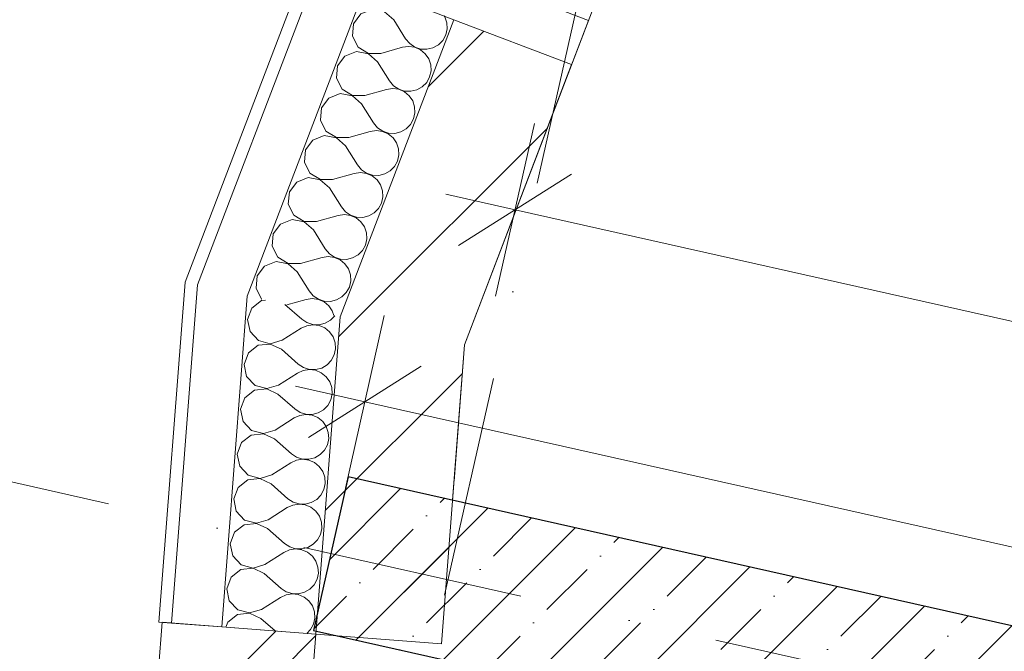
# Model space of a CAD drawing. Header units: millimetres. Extents: x -7213913 to -6985912, y 6023162 to 6205784.
# Tile 127 of 256: x -7202554 to -7200991, y 6181389 to 6182392. Entities that reach past the tile are written whole.
import ezdxf
from ezdxf.enums import TextEntityAlignment as Align

# ---------------------------------------------------------------- set-up
doc = ezdxf.new("R2010")
doc.units = ezdxf.units.MM
doc.header["$MEASUREMENT"] = 0
doc.set_wipeout_variables(frame=1)
doc.linetypes.add('Wipeout_Contour', pattern=[1000, 0, -1000])
doc.linetypes.add('Штрихпунктирная', pattern=[670.277762, 352.777767, -176.388884, 0, -141.111112])
for name, color, linetype in [('S - квартира_помещение.АР', 7, 'Continuous'), ('АР-Стены_внешние_.АР', 7, 'Continuous'), ('АР-Стены_Наружные ВИТРАЖ', 7, 'Continuous'), ('АР-Стены_Перегородки_межквартирные_200.АР', 7, 'Continuous'), ('АР-Чертеж-Оси_Осевые размеры.АР', 7, 'Continuous'), ('АР-Чертеж-Размеры.АР', 7, 'Continuous')]:
    doc.layers.add(name, color=color, linetype=linetype)
for name, color, linetype, lineweight in [('S - квартира_помещение.АР_Ном._пера__120', 7, 'Continuous', 0), ('АР-разделитель помещений.АР_Ном._пера__120', 7, 'Continuous', 0), ('АР-Стены_внешние_.АР_Ном._пера__1', 7, 'Continuous', 0), ('АР-Стены_Наружные ВИТРАЖ_Ном._пера__120', 7, 'Continuous', 0), ('АР-Стены_Перегородки_межквартирные_200.АР_Ном._пера__1', 7, 'Continuous', 15), ('АР-Чертеж-Оси_Осевые размеры.АР_Ном._пера__120', 7, 'Continuous', 0), ('АР-Чертеж-Размеры.АР_Ном._пера__1', 7, 'Continuous', 0), ('Паспорта Зон Archicad_Ном._пера__1', 7, 'Continuous', 0)]:
    doc.layers.add(name, color=color, linetype=linetype, lineweight=lineweight)
doc.styles.add('РЎР“Р•РќР•Р\xa0Р\x98Р\xa0_РЎРўР\x98Р›Р¬_1', font='txt')
doc.styles.add('РЎР“Р•РќР•Р\xa0Р\x98Р\xa0_РЎРўР\x98Р›Р¬_2', font='calibri.ttf')
doc.styles.add('РЎР“Р•РќР•Р\xa0Р\x98Р\xa0_РЎРўР\x98Р›Р¬_3', font='GOST_Common.ttf')
doc.styles.add('РЎР“Р•РќР•Р\xa0Р\x98Р\xa0_РЎРўР\x98Р›Р¬_5', font='GOTHIC.TTF')
doc.styles.add('РЎР“Р•РќР•Р\xa0Р\x98Р\xa0_РЎРўР\x98Р›Р¬_7', font='isocpeur.ttf')
doc.dimstyles.new('СГЕНЕРИР_СТИЛЬ__3', dxfattribs={"dimtxt": 200, "dimasz": 142.5, "dimexe": 0.18, "dimexo": 0.0625, "dimgap": 0, "dimtad": 1, "dimdec": 0, "dimzin": 0, "dimdsep": 46, "dimtxsty": 'РЎР“Р•РќР•Р\xa0Р\x98Р\xa0_РЎРўР\x98Р›Р¬_3', "dimblk": 'ARROWHEAD_6', "dimblk1": 'ARROWHEAD_6', "dimblk2": 'ARROWHEAD_6', "dimcen": 0.09, "dimse1": 1, "dimse2": 1, "dimclrd": 7, "dimclre": 7, "dimclrt": 7, "dimazin": 0, "dimtfac": 1, "dimtdec": 4, "dimtmove": 2, "dimatfit": 3, "dimfxl": 1, "dimtolj": 1, "dimtzin": 0, "dimarcsym": 0})
doc.dimstyles.new('СГЕНЕРИР_СТИЛЬ__6', dxfattribs={"dimtxt": 200, "dimasz": 142.5, "dimexe": 0.18, "dimexo": 0.0625, "dimgap": 0, "dimtad": 1, "dimdec": 0, "dimzin": 0, "dimdsep": 46, "dimtxsty": 'РЎР“Р•РќР•Р\xa0Р\x98Р\xa0_РЎРўР\x98Р›Р¬_3', "dimblk": 'ARROWHEAD_6', "dimblk1": 'ARROWHEAD_6', "dimblk2": 'ARROWHEAD_6', "dimcen": 0.09, "dimse1": 1, "dimse2": 1, "dimclrd": 7, "dimclre": 7, "dimclrt": 7, "dimazin": 0, "dimtfac": 1, "dimtdec": 4, "dimtmove": 0, "dimatfit": 3, "dimfxl": 1, "dimtolj": 1, "dimtzin": 0, "dimarcsym": 0})
pattern_1 = [(45, (-6566190.34, 6562677.8), (-127.279217, 127.279217), [])]

# ---------------------------------------------------------------- blocks, each defined once
blk = doc.blocks.new('Кухня-столовая_1_29_1', base_point=(-7197537.3, 6183111.7))
at = {"layer": 'S - квартира_помещение.АР_Ном._пера__120', "color": 7, "linetype": 'Continuous', "lineweight": 0, "flags": 128}
blk.add_lwpolyline([(-7201847.4, 6181875.7), (-7201866.4, 6181628.8), (-7199593.2, 6181118.3), (-7196792, 6180489.2), (-7196792, 6180489.3), (-7194450.4, 6179963.1), (-7194056, 6181719.5), (-7193782, 6182939.2), (-7195928.6, 6183421.2), (-7195776.3, 6184099.3), (-7200543.5, 6185170), (-7200584.6, 6185179.2)], close=True, dxfattribs=at)
at = {"layer": 'Паспорта Зон Archicad_Ном._пера__1', "color": 7, "lineweight": 0, "style": 'РЎР“Р•РќР•Р\xa0Р\x98Р\xa0_РЎРўР\x98Р›Р¬_1'}
blk.add_attdef('ROOM_NUMBER', text='', height=250, rotation=347.3417, dxfattribs=at).set_placement((-7199586.3, 6182252.7), align=Align.MIDDLE_CENTER)
at = {"layer": 'Паспорта Зон Archicad_Ном._пера__1', "color": 7, "lineweight": 0, "style": 'РЎР“Р•РќР•Р\xa0Р\x98Р\xa0_РЎРўР\x98Р›Р¬_2'}
blk.add_attdef('ROOM_AREA', text='', height=200, rotation=347.3417, dxfattribs=at).set_placement((-7197071.3, 6180744.2), align=Align.MIDDLE_RIGHT)
blk = doc.blocks.new('Навесная Стена_17_1', base_point=(-6566190.3, 6562677.8))
at = {"color": 254, "linetype": 'Wipeout_Contour', "lineweight": 0, "ltscale": 37964481.32667863}
blk.add_wipeout([(-7202333.4, 6181360.2), (-7202089.1, 6181341.4), (-7202083.3, 6181416.2), (-7202327.6, 6181435)], dxfattribs=at).dxf.layer = 'АР-Стены_Наружные ВИТРАЖ'
at = {"layer": 'АР-Стены_Наружные ВИТРАЖ', "linetype": 'Continuous', "lineweight": 0, "true_color": 0x000000}
h = blk.add_hatch(dxfattribs=at)
h.set_pattern_fill('АЛЮМИНИЙ_0001', color=18, style=0, pattern_type=2)
h.set_pattern_definition([(45, (-6566190.34, 6562677.8), (-176.776695, 176.776695), []), (45, (-6566225.7, 6562713.15), (-176.776695, 176.776695), []), (45, (-6566261.05, 6562748.5), (-176.776695, 176.776695), [])])
h.paths.add_polyline_path([(-7202333.4, 6181360.2), (-7202089.1, 6181341.4), (-7202083.3, 6181416.2), (-7202327.6, 6181435)])
at = {"layer": 'АР-Стены_Наружные ВИТРАЖ_Ном._пера__120', "color": 7, "linetype": 'Continuous', "lineweight": 0, "flags": 128}
blk.add_lwpolyline([(-7202333.4, 6181360.2), (-7202327.6, 6181435), (-7202083.3, 6181416.2), (-7202089.1, 6181341.4)], close=True, dxfattribs=at)
blk = doc.blocks.new('Стена_125_1', base_point=(-7201770.8, 6182356.2))
at = {"layer": 'АР-Стены_Перегородки_межквартирные_200.АР', "linetype": 'Continuous', "lineweight": 0, "true_color": 0x000000}
h = blk.add_hatch(dxfattribs=at)
h.set_pattern_fill('БЛОКИ_БЕТОННЫЕ_ЭФФЕКТИВН_78', color=18, style=0, pattern_type=2)
h.set_pattern_definition(pattern_1)
h.paths.add_polyline_path([(-7201864.2, 6182391.9), (-7202044.6, 6181919.9), (-7201847.4, 6181875.6), (-7201677.4, 6182320.5)])
at = {"layer": 'АР-Стены_Перегородки_межквартирные_200.АР_Ном._пера__1', "color": 7, "linetype": 'Continuous', "lineweight": 15, "flags": 128}
for points in [[(-7201864.2, 6182391.9), (-7202044.6, 6181919.9)], [(-7201677.4, 6182320.5), (-7201864.2, 6182391.9)], [(-7201847.4, 6181875.6), (-7201677.4, 6182320.5)]]:
    blk.add_lwpolyline(points, dxfattribs=at)
blk = doc.blocks.new('Стена_126_1', base_point=(-7201946, 6181897.8))
at = {"layer": 'АР-Стены_Перегородки_межквартирные_200.АР', "linetype": 'Continuous', "lineweight": 0, "true_color": 0x000000}
h = blk.add_hatch(dxfattribs=at)
h.set_pattern_fill('БЛОКИ_БЕТОННЫЕ_ЭФФЕКТИВН_78', color=18, style=0, pattern_type=2)
h.set_pattern_definition(pattern_1)
h.paths.add_polyline_path([(-7202044.6, 6181919.9), (-7202083.3, 6181416.2), (-7201883.9, 6181400.9), (-7201847.4, 6181875.6)])
at = {"layer": 'АР-Стены_Перегородки_межквартирные_200.АР_Ном._пера__1', "color": 7, "linetype": 'Continuous', "lineweight": 15, "flags": 128}
for points in [[(-7202044.6, 6181919.9), (-7202083.3, 6181416.2)], [(-7201883.9, 6181400.9), (-7201847.4, 6181875.6)], [(-7202083.3, 6181416.2), (-7201883.9, 6181400.9)]]:
    blk.add_lwpolyline(points, dxfattribs=at)
blk = doc.blocks.new('*X645', base_point=(-6566190.3, 6562677.8))
at = {"layer": 'АР-Стены_внешние_.АР_Ном._пера__1', "color": 7, "linetype": 'Continuous', "lineweight": 0}
for p, q in [((-7201998.7, 6182443.3), (-7201999.7, 6182432.6)), ((-7201999.7, 6182432.6), (-7201990.9, 6182415.2)), ((-7201993.6, 6182408.1), (-7202011.8, 6182401)), ((-7201974.4, 6182404.6), (-7201993.6, 6182408.1)), ((-7201990.9, 6182415.2), (-7201974.3, 6182404.9)), ((-7201954.8, 6182404.9), (-7201922.5, 6182414.2)), ((-7202011.8, 6182401), (-7202023.5, 6182385.3)), ((-7201959.9, 6182391.6), (-7201974.4, 6182404.6)), ((-7201974.3, 6182404.9), (-7201954.8, 6182404.9)), ((-7201959.9, 6182391.6), (-7201940.9, 6182361.4)), ((-7201878.7, 6182396.4), (-7201879.7, 6182397.8)), ((-7201875.6, 6182387.1), (-7201878.7, 6182396.4)), ((-7202023.5, 6182385.3), (-7202025.2, 6182365.9)), ((-7201877.3, 6182367.7), (-7201875.1, 6182377.3)), ((-7201875.1, 6182377.3), (-7201875.6, 6182387.1)), ((-7202025.2, 6182365.9), (-7202016.4, 6182348.4)), ((-7201940.9, 6182361.4), (-7201934.5, 6182353.9)), ((-7201882, 6182359), (-7201877.3, 6182367.7)), ((-7202016.4, 6182348.4), (-7201999.8, 6182338.2)), ((-7201980.3, 6182338.2), (-7201946, 6182348)), ((-7201936.2, 6182349.4), (-7201946, 6182348)), ((-7201926.4, 6182348.1), (-7201936.2, 6182349.4)), ((-7201934.5, 6182353.9), (-7201926.3, 6182348.3)), ((-7201917.4, 6182344.1), (-7201926.4, 6182348.1)), ((-7201926.3, 6182348.3), (-7201917, 6182345.3)), ((-7201909.8, 6182337.8), (-7201917.4, 6182344.1)), ((-7201917, 6182345.3), (-7201907.1, 6182344.9)), ((-7201907.1, 6182344.9), (-7201897.6, 6182347.2)), ((-7201897.6, 6182347.2), (-7201889, 6182352)), ((-7201889, 6182352), (-7201882, 6182359)), ((-7202037.3, 6182334.2), (-7202049, 6182318.6)), ((-7202019.1, 6182341.4), (-7202037.3, 6182334.2)), ((-7201999.9, 6182337.9), (-7202019.1, 6182341.4)), ((-7201985.4, 6182324.9), (-7201999.9, 6182337.9)), ((-7201999.8, 6182338.2), (-7201980.3, 6182338.2)), ((-7201904.2, 6182329.7), (-7201909.8, 6182337.8)), ((-7201901.1, 6182320.4), (-7201904.2, 6182329.7)), ((-7202049, 6182318.6), (-7202050.7, 6182299.2)), ((-7201985.4, 6182324.9), (-7201966.4, 6182294.7)), ((-7201900.6, 6182310.6), (-7201901.1, 6182320.4)), ((-7202050.7, 6182299.2), (-7202041.9, 6182281.7)), ((-7201907.5, 6182292.3), (-7201902.8, 6182301)), ((-7201902.8, 6182301), (-7201900.6, 6182310.6)), ((-7202041.9, 6182281.7), (-7202025.3, 6182271.5)), ((-7202005.8, 6182271.5), (-7201971.5, 6182281.3)), ((-7201961.7, 6182282.7), (-7201971.5, 6182281.3)), ((-7201966.4, 6182294.7), (-7201960, 6182287.1)), ((-7201951.9, 6182281.4), (-7201961.7, 6182282.7)), ((-7201960, 6182287.1), (-7201951.8, 6182281.6)), ((-7201942.9, 6182277.4), (-7201951.9, 6182281.4)), ((-7201951.8, 6182281.6), (-7201942.5, 6182278.6)), ((-7201923.1, 6182280.5), (-7201914.5, 6182285.3)), ((-7201914.5, 6182285.3), (-7201907.5, 6182292.3)), ((-7202062.8, 6182267.5), (-7202074.5, 6182251.9)), ((-7202044.6, 6182274.7), (-7202062.8, 6182267.5)), ((-7202025.4, 6182271.2), (-7202044.6, 6182274.7)), ((-7202010.9, 6182258.2), (-7202025.4, 6182271.2)), ((-7202025.3, 6182271.5), (-7202005.8, 6182271.5)), ((-7201935.3, 6182271.1), (-7201942.9, 6182277.4)), ((-7201942.5, 6182278.6), (-7201932.6, 6182278.2)), ((-7201929.7, 6182263), (-7201935.3, 6182271.1)), ((-7201932.6, 6182278.2), (-7201923.1, 6182280.5)), ((-7202074.5, 6182251.9), (-7202076.2, 6182232.4)), ((-7202010.9, 6182258.2), (-7201991.9, 6182227.9)), ((-7201926.6, 6182253.7), (-7201929.7, 6182263)), ((-7201926.1, 6182243.8), (-7201926.6, 6182253.7)), ((-7201928.3, 6182234.2), (-7201926.1, 6182243.8)), ((-7202076.2, 6182232.4), (-7202067.5, 6182215)), ((-7201991.9, 6182227.9), (-7201985.5, 6182220.4)), ((-7201985.5, 6182220.4), (-7201977.3, 6182214.9)), ((-7201940, 6182218.6), (-7201933, 6182225.6)), ((-7201933, 6182225.6), (-7201928.3, 6182234.2)), ((-7202070.1, 6182207.9), (-7202088.3, 6182200.8)), ((-7202050.9, 6182204.5), (-7202070.1, 6182207.9)), ((-7202067.5, 6182215), (-7202050.8, 6182204.8)), ((-7202036.4, 6182191.4), (-7202050.9, 6182204.5)), ((-7202050.8, 6182204.8), (-7202031.3, 6182204.8)), ((-7202031.3, 6182204.8), (-7201997, 6182214.6)), ((-7201987.2, 6182216), (-7201997, 6182214.6)), ((-7201977.5, 6182214.6), (-7201987.2, 6182216)), ((-7201968.4, 6182210.7), (-7201977.5, 6182214.6)), ((-7201977.3, 6182214.9), (-7201968, 6182211.8)), ((-7201960.8, 6182204.4), (-7201968.4, 6182210.7)), ((-7201968, 6182211.8), (-7201958.1, 6182211.4)), ((-7201955.2, 6182196.3), (-7201960.8, 6182204.4)), ((-7201958.1, 6182211.4), (-7201948.6, 6182213.8)), ((-7201948.6, 6182213.8), (-7201940, 6182218.6)), ((-7202088.3, 6182200.8), (-7202100, 6182185.2)), ((-7202036.4, 6182191.4), (-7202017.4, 6182161.2)), ((-7201952.1, 6182187), (-7201955.2, 6182196.3)), ((-7202100, 6182185.2), (-7202101.7, 6182165.7)), ((-7201953.8, 6182167.5), (-7201951.6, 6182177.1)), ((-7201951.6, 6182177.1), (-7201952.1, 6182187)), ((-7202101.7, 6182165.7), (-7202093, 6182148.3)), ((-7202017.4, 6182161.2), (-7202011, 6182153.7)), ((-7201965.5, 6182151.9), (-7201958.6, 6182158.9)), ((-7201958.6, 6182158.9), (-7201953.8, 6182167.5)), ((-7202095.6, 6182141.2), (-7202113.8, 6182134.1)), ((-7202076.4, 6182137.8), (-7202095.6, 6182141.2)), ((-7202093, 6182148.3), (-7202076.3, 6182138)), ((-7202056.8, 6182138.1), (-7202022.5, 6182147.9)), ((-7202012.7, 6182149.3), (-7202022.5, 6182147.9)), ((-7202003, 6182147.9), (-7202012.7, 6182149.3)), ((-7202011, 6182153.7), (-7202002.9, 6182148.2)), ((-7201993.9, 6182144), (-7202003, 6182147.9)), ((-7202002.9, 6182148.2), (-7201993.5, 6182145.1)), ((-7201986.3, 6182137.7), (-7201993.9, 6182144)), ((-7201993.5, 6182145.1), (-7201983.6, 6182144.7)), ((-7201983.6, 6182144.7), (-7201974.1, 6182147)), ((-7201974.1, 6182147), (-7201965.5, 6182151.9)), ((-7202113.8, 6182134.1), (-7202125.5, 6182118.4)), ((-7202061.9, 6182124.7), (-7202076.4, 6182137.8)), ((-7202076.3, 6182138), (-7202056.8, 6182138.1)), ((-7201980.7, 6182129.6), (-7201986.3, 6182137.7)), ((-7201977.6, 6182120.2), (-7201980.7, 6182129.6)), ((-7202125.5, 6182118.4), (-7202127.2, 6182099)), ((-7202061.9, 6182124.7), (-7202042.9, 6182094.5)), ((-7201979.3, 6182100.8), (-7201977.1, 6182110.4)), ((-7201977.1, 6182110.4), (-7201977.6, 6182120.2)), ((-7202127.2, 6182099), (-7202118.5, 6182081.6)), ((-7202042.9, 6182094.5), (-7202036.5, 6182087)), ((-7201984.1, 6182092.2), (-7201979.3, 6182100.8)), ((-7202118.5, 6182081.6), (-7202101.8, 6182071.3)), ((-7202082.3, 6182071.3), (-7202048, 6182081.2)), ((-7202038.2, 6182082.5), (-7202048, 6182081.2)), ((-7202028.5, 6182081.2), (-7202038.2, 6182082.5)), ((-7202036.5, 6182087), (-7202028.4, 6182081.5)), ((-7202019.4, 6182077.2), (-7202028.5, 6182081.2)), ((-7202028.4, 6182081.5), (-7202019, 6182078.4)), ((-7202019, 6182078.4), (-7202009.1, 6182078)), ((-7202009.1, 6182078), (-7201999.6, 6182080.3)), ((-7201999.6, 6182080.3), (-7201991, 6182085.2)), ((-7201991, 6182085.2), (-7201984.1, 6182092.2)), ((-7202139.3, 6182067.4), (-7202151, 6182051.7)), ((-7202121.2, 6182074.5), (-7202139.3, 6182067.4)), ((-7202101.9, 6182071), (-7202121.2, 6182074.5)), ((-7202087.4, 6182058), (-7202101.9, 6182071)), ((-7202101.8, 6182071.3), (-7202082.3, 6182071.3)), ((-7202011.8, 6182071), (-7202019.4, 6182077.2)), ((-7202006.2, 6182062.8), (-7202011.8, 6182071)), ((-7202003.1, 6182053.5), (-7202006.2, 6182062.8)), ((-7202151, 6182051.7), (-7202152.7, 6182032.3)), ((-7202087.4, 6182058), (-7202068.4, 6182027.8)), ((-7202002.6, 6182043.7), (-7202003.1, 6182053.5)), ((-7202152.7, 6182032.3), (-7202144, 6182014.8)), ((-7202009.6, 6182025.4), (-7202004.8, 6182034.1)), ((-7202004.8, 6182034.1), (-7202002.6, 6182043.7)), ((-7202063.7, 6182015.8), (-7202073.5, 6182014.4)), ((-7202068.4, 6182027.8), (-7202062, 6182020.3)), ((-7202054, 6182014.5), (-7202063.7, 6182015.8)), ((-7202062, 6182020.3), (-7202053.9, 6182014.7)), ((-7202025.1, 6182013.6), (-7202016.5, 6182018.4)), ((-7202016.5, 6182018.4), (-7202009.6, 6182025.4)), ((-7202164.8, 6182000.6), (-7202176.5, 6181985)), ((-7202146.7, 6182007.8), (-7202164.8, 6182000.6)), ((-7202127.4, 6182004.3), (-7202146.7, 6182007.8)), ((-7202144, 6182014.8), (-7202127.3, 6182004.6)), ((-7202112.9, 6181991.3), (-7202127.4, 6182004.3)), ((-7202127.3, 6182004.6), (-7202107.8, 6182004.6)), ((-7202107.8, 6182004.6), (-7202073.5, 6182014.4)), ((-7202044.9, 6182010.5), (-7202054, 6182014.5)), ((-7202053.9, 6182014.7), (-7202044.5, 6182011.7)), ((-7202037.3, 6182004.2), (-7202044.9, 6182010.5)), ((-7202044.5, 6182011.7), (-7202034.7, 6182011.3)), ((-7202031.8, 6181996.1), (-7202037.3, 6182004.2)), ((-7202034.7, 6182011.3), (-7202025.1, 6182013.6)), ((-7202176.5, 6181985), (-7202178.2, 6181965.6)), ((-7202112.9, 6181991.3), (-7202093.9, 6181961.1)), ((-7202028.6, 6181986.8), (-7202031.8, 6181996.1)), ((-7202028.1, 6181977), (-7202028.6, 6181986.8)), ((-7202030.3, 6181967.4), (-7202028.1, 6181977)), ((-7202178.2, 6181965.6), (-7202169.5, 6181948.1)), ((-7202093.9, 6181961.1), (-7202087.5, 6181953.5)), ((-7202087.5, 6181953.5), (-7202079.4, 6181948)), ((-7202042, 6181951.7), (-7202035.1, 6181958.7)), ((-7202035.1, 6181958.7), (-7202030.3, 6181967.4)), ((-7202169.5, 6181948.1), (-7202169.1, 6181947.9)), ((-7202129.5, 6181939), (-7202099, 6181947.7)), ((-7202089.2, 6181949.1), (-7202099, 6181947.7)), ((-7202079.5, 6181947.8), (-7202089.2, 6181949.1)), ((-7202070.4, 6181943.8), (-7202079.5, 6181947.8)), ((-7202079.4, 6181948), (-7202070, 6181945)), ((-7202062.8, 6181937.5), (-7202070.4, 6181943.8)), ((-7202070, 6181945), (-7202060.2, 6181944.6)), ((-7202057.3, 6181929.4), (-7202062.8, 6181937.5)), ((-7202060.2, 6181944.6), (-7202050.6, 6181946.9)), ((-7202050.6, 6181946.9), (-7202042, 6181951.7)), ((-7202054.8, 6181922.2), (-7202057.3, 6181929.4))]:
    blk.add_line(p, q, dxfattribs=at)
blk = doc.blocks.new('Стена_305_1', base_point=(-7201864.2, 6182391.9))
at = {"layer": 'АР-Стены_внешние_.АР_Ном._пера__1', "color": 7, "linetype": 'Continuous', "lineweight": 0}
for p, q in [((-7202079, 6182474), (-7202271.4, 6181970.9)), ((-7202004.3, 6182445.5), (-7202192.5, 6181953.1))]:
    blk.add_line(p, q, dxfattribs=at)
at = {"layer": 'АР-Стены_внешние_.АР_Ном._пера__1', "color": 7, "linetype": 'Continuous', "lineweight": 0, "flags": 128}
for points in [[(-7202097.7, 6182481.2), (-7202291.1, 6181975.3)], [(-7202097.7, 6182481.2), (-7202079, 6182474)], [(-7202079, 6182474), (-7202004.3, 6182445.5)], [(-7202004.3, 6182445.5), (-7201864.2, 6182391.9)], [(-7202044.6, 6181919.9), (-7201864.2, 6182391.9)]]:
    blk.add_lwpolyline(points, dxfattribs=at)
at = {"layer": 'АР-Стены_внешние_.АР', "color": 7, "lineweight": 0}
blk.add_blockref('*X645', (-6566190.3, 6562677.8), dxfattribs=at)
blk = doc.blocks.new('*X647', base_point=(-6566190.3, 6562677.8))
at = {"layer": 'АР-Стены_внешние_.АР_Ном._пера__1', "color": 7, "linetype": 'Continuous', "lineweight": 0}
for p, q in [((-7202169.7, 6181946), (-7202185, 6181933.9)), ((-7202163.6, 6181946.6), (-7202169.7, 6181946)), ((-7202132.6, 6181939.7), (-7202105.8, 6181916.2)), ((-7202185, 6181933.9), (-7202191.8, 6181915.6)), ((-7202060.2, 6181914.9), (-7202053.4, 6181921.9)), ((-7202191.8, 6181915.6), (-7202187.9, 6181896.5)), ((-7202105.8, 6181916.2), (-7202097.6, 6181910.8)), ((-7202088.2, 6181907.5), (-7202097.9, 6181906)), ((-7202097.6, 6181910.8), (-7202088.2, 6181907.8)), ((-7202088.2, 6181907.8), (-7202078.3, 6181907.5)), ((-7202078.4, 6181906.3), (-7202088.2, 6181907.5)), ((-7202069.3, 6181902.4), (-7202078.4, 6181906.3)), ((-7202078.3, 6181907.5), (-7202068.8, 6181910)), ((-7202068.8, 6181910), (-7202060.2, 6181914.9)), ((-7202187.9, 6181896.5), (-7202174.6, 6181882.3)), ((-7202137, 6181882.8), (-7202106.9, 6181901.9)), ((-7202097.9, 6181906), (-7202106.9, 6181901.9)), ((-7202061.7, 6181896.3), (-7202069.3, 6181902.4)), ((-7202056, 6181888.2), (-7202061.7, 6181896.3)), ((-7202155.7, 6181876.9), (-7202175.1, 6181874.8)), ((-7202174.6, 6181882.3), (-7202155.7, 6181877.2)), ((-7202155.7, 6181877.2), (-7202137, 6181882.8)), ((-7202138.1, 6181868.5), (-7202155.7, 6181876.9)), ((-7202052.7, 6181878.9), (-7202056, 6181888.2)), ((-7202052.1, 6181869.1), (-7202052.7, 6181878.9)), ((-7202190.5, 6181862.7), (-7202197.3, 6181844.4)), ((-7202175.1, 6181874.8), (-7202190.5, 6181862.7)), ((-7202138.1, 6181868.5), (-7202111.3, 6181845)), ((-7202058.9, 6181850.8), (-7202054.2, 6181859.5)), ((-7202054.2, 6181859.5), (-7202052.1, 6181869.1)), ((-7202197.3, 6181844.4), (-7202193.4, 6181825.3)), ((-7202111.3, 6181845), (-7202103, 6181839.6)), ((-7202074.2, 6181838.7), (-7202065.7, 6181843.7)), ((-7202065.7, 6181843.7), (-7202058.9, 6181850.8)), ((-7202142.5, 6181811.6), (-7202112.4, 6181830.7)), ((-7202103.4, 6181834.8), (-7202112.4, 6181830.7)), ((-7202093.7, 6181836.3), (-7202103.4, 6181834.8)), ((-7202103, 6181839.6), (-7202093.6, 6181836.6)), ((-7202083.9, 6181835.1), (-7202093.7, 6181836.3)), ((-7202093.6, 6181836.6), (-7202083.8, 6181836.3)), ((-7202074.8, 6181831.2), (-7202083.9, 6181835.1)), ((-7202083.8, 6181836.3), (-7202074.2, 6181838.7)), ((-7202067.1, 6181825), (-7202074.8, 6181831.2)), ((-7202193.4, 6181825.3), (-7202180, 6181811.1)), ((-7202061.5, 6181817), (-7202067.1, 6181825)), ((-7202058.2, 6181807.7), (-7202061.5, 6181817)), ((-7202180.6, 6181803.5), (-7202196, 6181791.5)), ((-7202161.2, 6181805.7), (-7202180.6, 6181803.5)), ((-7202180, 6181811.1), (-7202161.2, 6181806)), ((-7202161.2, 6181806), (-7202142.5, 6181811.6)), ((-7202143.6, 6181797.3), (-7202161.2, 6181805.7)), ((-7202143.6, 6181797.3), (-7202116.7, 6181773.8)), ((-7202059.7, 6181788.2), (-7202057.6, 6181797.9)), ((-7202057.6, 6181797.9), (-7202058.2, 6181807.7)), ((-7202196, 6181791.5), (-7202202.8, 6181773.2)), ((-7202064.3, 6181779.5), (-7202059.7, 6181788.2)), ((-7202202.8, 6181773.2), (-7202198.9, 6181754.1)), ((-7202116.7, 6181773.8), (-7202108.5, 6181768.3)), ((-7202108.5, 6181768.3), (-7202099.1, 6181765.4)), ((-7202089.3, 6181765.1), (-7202079.7, 6181767.5)), ((-7202079.7, 6181767.5), (-7202071.2, 6181772.5)), ((-7202071.2, 6181772.5), (-7202064.3, 6181779.5)), ((-7202198.9, 6181754.1), (-7202185.5, 6181739.8)), ((-7202148, 6181740.3), (-7202117.8, 6181759.5)), ((-7202108.9, 6181763.6), (-7202117.8, 6181759.5)), ((-7202099.1, 6181765.1), (-7202108.9, 6181763.6)), ((-7202099.1, 6181765.4), (-7202089.3, 6181765.1)), ((-7202089.4, 6181763.9), (-7202099.1, 6181765.1)), ((-7202080.3, 6181760), (-7202089.4, 6181763.9)), ((-7202072.6, 6181753.8), (-7202080.3, 6181760)), ((-7202066.9, 6181745.8), (-7202072.6, 6181753.8)), ((-7202166.7, 6181734.5), (-7202186.1, 6181732.3)), ((-7202185.5, 6181739.8), (-7202166.7, 6181734.8)), ((-7202166.7, 6181734.8), (-7202148, 6181740.3)), ((-7202149.1, 6181726.1), (-7202166.7, 6181734.5)), ((-7202063.7, 6181736.5), (-7202066.9, 6181745.8)), ((-7202063.1, 6181726.6), (-7202063.7, 6181736.5)), ((-7202201.5, 6181720.3), (-7202208.2, 6181702)), ((-7202186.1, 6181732.3), (-7202201.5, 6181720.3)), ((-7202149.1, 6181726.1), (-7202122.2, 6181702.5)), ((-7202065.2, 6181717), (-7202063.1, 6181726.6)), ((-7202076.7, 6181701.2), (-7202069.8, 6181708.3)), ((-7202069.8, 6181708.3), (-7202065.2, 6181717)), ((-7202208.2, 6181702), (-7202204.3, 6181682.9)), ((-7202153.4, 6181669.1), (-7202123.3, 6181688.3)), ((-7202114.3, 6181692.4), (-7202123.3, 6181688.3)), ((-7202122.2, 6181702.5), (-7202114, 6181697.1)), ((-7202104.6, 6181693.9), (-7202114.3, 6181692.4)), ((-7202114, 6181697.1), (-7202104.6, 6181694.2)), ((-7202104.6, 6181694.2), (-7202094.7, 6181693.9)), ((-7202094.8, 6181692.6), (-7202104.6, 6181693.9)), ((-7202085.8, 6181688.8), (-7202094.8, 6181692.6)), ((-7202094.7, 6181693.9), (-7202085.2, 6181696.3)), ((-7202078.1, 6181682.6), (-7202085.8, 6181688.8)), ((-7202085.2, 6181696.3), (-7202076.7, 6181701.2)), ((-7202204.3, 6181682.9), (-7202191, 6181668.6)), ((-7202072.4, 6181674.6), (-7202078.1, 6181682.6)), ((-7202069.1, 6181665.3), (-7202072.4, 6181674.6)), ((-7202191.6, 6181661.1), (-7202206.9, 6181649.1)), ((-7202172.2, 6181663.2), (-7202191.6, 6181661.1)), ((-7202191, 6181668.6), (-7202172.1, 6181663.5)), ((-7202154.5, 6181654.9), (-7202172.2, 6181663.2)), ((-7202172.1, 6181663.5), (-7202153.4, 6181669.1)), ((-7202068.5, 6181655.4), (-7202069.1, 6181665.3)), ((-7202206.9, 6181649.1), (-7202213.7, 6181630.8)), ((-7202154.5, 6181654.9), (-7202127.7, 6181631.3)), ((-7202075.3, 6181637.1), (-7202070.6, 6181645.8)), ((-7202070.6, 6181645.8), (-7202068.5, 6181655.4)), ((-7202213.7, 6181630.8), (-7202209.8, 6181611.6)), ((-7202127.7, 6181631.3), (-7202119.5, 6181625.9)), ((-7202119.5, 6181625.9), (-7202110.1, 6181622.9)), ((-7202100.2, 6181622.7), (-7202090.7, 6181625.1)), ((-7202090.7, 6181625.1), (-7202082.1, 6181630)), ((-7202082.1, 6181630), (-7202075.3, 6181637.1)), ((-7202209.8, 6181611.6), (-7202196.5, 6181597.4)), ((-7202158.9, 6181597.9), (-7202128.8, 6181617.1)), ((-7202119.8, 6181621.2), (-7202128.8, 6181617.1)), ((-7202110.1, 6181622.7), (-7202119.8, 6181621.2)), ((-7202110.1, 6181622.9), (-7202100.2, 6181622.7)), ((-7202100.3, 6181621.4), (-7202110.1, 6181622.7)), ((-7202091.2, 6181617.6), (-7202100.3, 6181621.4)), ((-7202083.6, 6181611.4), (-7202091.2, 6181617.6)), ((-7202077.9, 6181603.3), (-7202083.6, 6181611.4)), ((-7202196.5, 6181597.4), (-7202177.6, 6181592.3)), ((-7202177.6, 6181592.3), (-7202158.9, 6181597.9)), ((-7202074.6, 6181594), (-7202077.9, 6181603.3)), ((-7202074, 6181584.2), (-7202074.6, 6181594)), ((-7202197, 6181589.9), (-7202212.4, 6181577.9)), ((-7202177.6, 6181592), (-7202197, 6181589.9)), ((-7202160, 6181583.7), (-7202177.6, 6181592)), ((-7202160, 6181583.7), (-7202133.2, 6181560.1)), ((-7202076.1, 6181574.6), (-7202074, 6181584.2)), ((-7202212.4, 6181577.9), (-7202219.2, 6181559.5)), ((-7202087.6, 6181558.8), (-7202080.8, 6181565.9)), ((-7202080.8, 6181565.9), (-7202076.1, 6181574.6)), ((-7202219.2, 6181559.5), (-7202215.3, 6181540.4)), ((-7202125.3, 6181549.9), (-7202134.3, 6181545.9)), ((-7202133.2, 6181560.1), (-7202124.9, 6181554.7)), ((-7202115.6, 6181551.4), (-7202125.3, 6181549.9)), ((-7202124.9, 6181554.7), (-7202115.5, 6181551.7)), ((-7202105.8, 6181550.2), (-7202115.6, 6181551.4)), ((-7202115.5, 6181551.7), (-7202105.7, 6181551.4)), ((-7202096.7, 6181546.3), (-7202105.8, 6181550.2)), ((-7202105.7, 6181551.4), (-7202096.1, 6181553.9)), ((-7202096.1, 6181553.9), (-7202087.6, 6181558.8)), ((-7202215.3, 6181540.4), (-7202201.9, 6181526.2)), ((-7202164.4, 6181526.7), (-7202134.3, 6181545.9)), ((-7202089, 6181540.2), (-7202096.7, 6181546.3)), ((-7202083.4, 6181532.1), (-7202089, 6181540.2)), ((-7202080.1, 6181522.8), (-7202083.4, 6181532.1)), ((-7202202.5, 6181518.7), (-7202217.9, 6181506.6)), ((-7202183.1, 6181520.8), (-7202202.5, 6181518.7)), ((-7202201.9, 6181526.2), (-7202183.1, 6181521.1)), ((-7202183.1, 6181521.1), (-7202164.4, 6181526.7)), ((-7202165.5, 6181512.4), (-7202183.1, 6181520.8)), ((-7202079.5, 6181513), (-7202080.1, 6181522.8)), ((-7202217.9, 6181506.6), (-7202224.7, 6181488.3)), ((-7202165.5, 6181512.4), (-7202138.6, 6181488.9)), ((-7202086.2, 6181494.7), (-7202081.6, 6181503.4)), ((-7202081.6, 6181503.4), (-7202079.5, 6181513)), ((-7202224.7, 6181488.3), (-7202220.8, 6181469.2)), ((-7202138.6, 6181488.9), (-7202130.4, 6181483.5)), ((-7202101.6, 6181482.6), (-7202093.1, 6181487.6)), ((-7202093.1, 6181487.6), (-7202086.2, 6181494.7)), ((-7202220.8, 6181469.2), (-7202207.4, 6181455)), ((-7202169.9, 6181455.5), (-7202139.7, 6181474.6)), ((-7202130.8, 6181478.7), (-7202139.7, 6181474.6)), ((-7202121, 6181480.2), (-7202130.8, 6181478.7)), ((-7202130.4, 6181483.5), (-7202121, 6181480.5)), ((-7202121, 6181480.5), (-7202111.2, 6181480.2)), ((-7202111.3, 6181479), (-7202121, 6181480.2)), ((-7202102.2, 6181475.1), (-7202111.3, 6181479)), ((-7202111.2, 6181480.2), (-7202101.6, 6181482.6)), ((-7202094.5, 6181468.9), (-7202102.2, 6181475.1)), ((-7202088.8, 6181460.9), (-7202094.5, 6181468.9)), ((-7202207.4, 6181455), (-7202188.6, 6181449.9)), ((-7202188.6, 6181449.9), (-7202169.9, 6181455.5)), ((-7202085.6, 6181451.6), (-7202088.8, 6181460.9)), ((-7202208, 6181447.4), (-7202223.4, 6181435.4)), ((-7202188.6, 6181449.6), (-7202208, 6181447.4)), ((-7202171, 6181441.2), (-7202188.6, 6181449.6)), ((-7202171, 6181441.2), (-7202148.1, 6181421.2)), ((-7202087.1, 6181432.1), (-7202085, 6181441.8)), ((-7202085, 6181441.8), (-7202085.6, 6181451.6)), ((-7202223.4, 6181435.4), (-7202226.4, 6181427.2)), ((-7202097.7, 6181417.3), (-7202091.7, 6181423.5)), ((-7202091.7, 6181423.5), (-7202087.1, 6181432.1))]:
    blk.add_line(p, q, dxfattribs=at)
blk = doc.blocks.new('Стена_306_1', base_point=(-7202044.6, 6181919.9))
at = {"layer": 'АР-Стены_внешние_.АР_Ном._пера__1', "color": 7, "linetype": 'Continuous', "lineweight": 0}
for p, q in [((-7202271.4, 6181970.9), (-7202312.7, 6181433.8)), ((-7202192.5, 6181953.1), (-7202232.9, 6181427.7))]:
    blk.add_line(p, q, dxfattribs=at)
at = {"layer": 'АР-Стены_внешние_.АР_Ном._пера__1', "color": 7, "linetype": 'Continuous', "lineweight": 0, "flags": 128}
for points in [[(-7202291.1, 6181975.3), (-7202332.6, 6181435.4)], [(-7202083.3, 6181416.2), (-7202044.6, 6181919.9)], [(-7202332.6, 6181435.4), (-7202312.7, 6181433.8)], [(-7202312.7, 6181433.8), (-7202232.9, 6181427.7)], [(-7202232.9, 6181427.7), (-7202083.3, 6181416.2)]]:
    blk.add_lwpolyline(points, dxfattribs=at)
at = {"layer": 'АР-Стены_внешние_.АР', "color": 7, "lineweight": 0}
blk.add_blockref('*X647', (-6566190.3, 6562677.8), dxfattribs=at)
blk = doc.blocks.new('Стандартный Маркер Сетки[159]_1', base_point=(-7196881.6, 6203728.6))
at = {"layer": 'АР-Чертеж-Оси_Осевые размеры.АР_Ном._пера__120', "color": 7, "linetype": 'Штрихпунктирная', "lineweight": 0}
blk.add_line((-7197100.8, 6202752.9), (-7211872.8, 6136980.9), dxfattribs=at)
at = {"layer": 'АР-Чертеж-Оси_Осевые размеры.АР_Ном._пера__120', "color": 7, "lineweight": 0, "style": 'РЎР“Р•РќР•Р\xa0Р\x98Р\xa0_РЎРўР\x98Р›Р¬_7'}
blk.add_attdef('AC_MarkerText_1', text='', height=350, rotation=360, dxfattribs=at).set_placement((-7212201.5, 6135692.3), align=Align.TOP_CENTER)
blk = doc.blocks.new('*D992', base_point=(-6566190.3, 6562677.8))
at = {"layer": 'АР-Чертеж-Размеры.АР_Ном._пера__1', "color": 7, "linetype": 'Continuous', "lineweight": 0, "transparency": 16777216}
for p, q in [((-7201974.9, 6181922.3), (-7202036.5, 6181647.9)), ((-7201916.1, 6181841.8), (-7202095.3, 6181728.4)), ((-7202005.7, 6181785.1), (-7202115.5, 6181809.8)), ((-7199566.5, 6181237.3), (-7202005.7, 6181785.1)), ((-7199535.6, 6181374.5), (-7199597.3, 6181100.1)), ((-7199656.1, 6181180.5), (-7199476.8, 6181294)), ((-7199456.7, 6181212.6), (-7199566.5, 6181237.3))]:
    blk.add_line(p, q, dxfattribs=at)
at = {"layer": 'АР-Чертеж-Размеры.АР_Ном._пера__1', "color": 7, "lineweight": 0, "transparency": 16777216, "insert": (-7200556.3, 6181539.9), "char_height": 200, "attachment_point": 7, "rotation": 347.3417, "style": 'РЎР“Р•РќР•Р\xa0Р\x98Р\xa0_РЎРўР\x98Р›Р¬_3'}
blk.add_mtext('\\A1;{\\pql;\\fGOST Common|b0|i0|c204|p0;\\W1.000000;2\xa0500}', dxfattribs=at)
blk = doc.blocks.new('ARROWHEAD_6')
at = {"color": 0, "linetype": 'Continuous', "lineweight": 0}
for p, q in [((-0.5, -0.5), (0.5, 0.5)), ((0, 0), (-1, 0))]:
    blk.add_line(p, q, dxfattribs=at)
blk = doc.blocks.new('*D1074', base_point=(-6566190.3, 6562677.8))
at = {"layer": 'АР-Чертеж-Размеры.АР_Ном._пера__1', "color": 7, "linetype": 'Continuous', "lineweight": 0, "transparency": 16777216}
for p, q in [((-7201736.5, 6182227.1), (-7201798.1, 6181952.7)), ((-7201677.7, 6182146.7), (-7201856.9, 6182033.2)), ((-7201767.3, 6182089.9), (-7201877, 6182114.6)), ((-7196200.9, 6180839.7), (-7201767.3, 6182089.9)), ((-7196170.1, 6180976.9), (-7196231.7, 6180702.5)), ((-7196290.5, 6180783), (-7196111.3, 6180896.5)), ((-7196091.1, 6180815.1), (-7196200.9, 6180839.7))]:
    blk.add_line(p, q, dxfattribs=at)
at = {"layer": 'АР-Чертеж-Размеры.АР_Ном._пера__1', "color": 7, "lineweight": 0, "transparency": 16777216, "insert": (-7199285.5, 6181573.5), "char_height": 200, "attachment_point": 7, "rotation": 347.3417, "style": 'РЎР“Р•РќР•Р\xa0Р\x98Р\xa0_РЎРўР\x98Р›Р¬_3'}
blk.add_mtext('\\A1;{\\pql;\\fGOST Common|b0|i0|c204|p0;\\W1.000000;5\xa0705}', dxfattribs=at)
blk = doc.blocks.new('Стена_398_1', base_point=(-7199620.6, 6180996.3))
at = {"layer": 'АР-Стены_внешние_.АР', "linetype": 'Continuous', "lineweight": 0, "true_color": 0x000000}
h = blk.add_hatch(dxfattribs=at)
h.set_pattern_fill('ЖЕЛЕЗОБЕТОН__PROJECT__0001', color=18, style=0, pattern_type=2)
h.set_pattern_definition([(45, (-6566190.34, 6562677.8), (-84.852814, 84.852814), []), (45, (-6566232.77, 6562720.22), (-84.852814, 84.852814), [90, -30, 0, -30])])
h.paths.add_polyline_path([(-7199593.2, 6181118.3), (-7202032.4, 6181666.1), (-7202087.2, 6181422.2), (-7199648, 6180874.4)])
at = {"layer": 'АР-Стены_внешние_.АР_Ном._пера__1', "color": 7, "linetype": 'Continuous', "lineweight": 30, "flags": 128}
for points in [[(-7202032.4, 6181666.1), (-7202087.2, 6181422.2)], [(-7199593.2, 6181118.3), (-7202032.4, 6181666.1)], [(-7202087.2, 6181422.2), (-7199648, 6180874.4)]]:
    blk.add_lwpolyline(points, dxfattribs=at)
blk = doc.blocks.new('Стандартный Маркер Сетки[164]_1', base_point=(-7208310.8, 6182948.1))
at = {"layer": 'АР-Чертеж-Оси_Осевые размеры.АР_Ном._пера__120', "color": 7, "linetype": 'Штрихпунктирная', "lineweight": 0}
blk.add_line((-7207335.2, 6182729), (-7183218.3, 6177312.4), dxfattribs=at)
at = {"layer": 'АР-Чертеж-Оси_Осевые размеры.АР_Ном._пера__120', "color": 7, "lineweight": 0, "style": 'РЎР“Р•РќР•Р\xa0Р\x98Р\xa0_РЎРўР\x98Р›Р¬_5'}
blk.add_attdef('AC_MarkerText_1', text='', height=350, rotation=360, dxfattribs=at).set_placement((-7208798.7, 6183246.5), align=Align.TOP_CENTER)
blk = doc.blocks.new('Стандартный Маркер Сетки[183]_1', base_point=(-7208310.8, 6182948.1))
at = {"layer": 'АР-Чертеж-Оси_Осевые размеры.АР_Ном._пера__120', "color": 7, "linetype": 'Штрихпунктирная', "lineweight": 0}
blk.add_line((-7207335.2, 6182729), (-7183218.3, 6177312.4), dxfattribs=at)
at = {"layer": 'АР-Чертеж-Оси_Осевые размеры.АР_Ном._пера__120', "color": 7, "lineweight": 0, "style": 'РЎР“Р•РќР•Р\xa0Р\x98Р\xa0_РЎРўР\x98Р›Р¬_5'}
blk.add_attdef('AC_MarkerText_1', text='', height=350, rotation=360, dxfattribs=at).set_placement((-7208798.7, 6183246.5), align=Align.TOP_CENTER)

msp = doc.modelspace()

# ---------------------------------------------------------------- linework, layer by layer
at = {"layer": 'S - квартира_помещение.АР', "color": 254, "linetype": 'Continuous', "lineweight": 0, "true_color": 0xd8d8d8, "flags": 128}
msp.add_lwpolyline([(-7201847.4, 6181875.7), (-7201866.4, 6181628.8), (-7199593.2, 6181118.3), (-7196792, 6180489.2), (-7196792, 6180489.3), (-7194450.4, 6179963.1), (-7194056, 6181719.5), (-7193782, 6182939.2), (-7195928.6, 6183421.2), (-7195776.3, 6184099.3), (-7200543.5, 6185170), (-7200584.6, 6185179.2)], close=True, dxfattribs=at)
at = {"layer": 'АР-разделитель помещений.АР_Ном._пера__120', "color": 7, "linetype": 'Continuous', "lineweight": 0}
for p, q in [((-7201650.8, 6182390.8), (-7201977.7, 6182515.6)), ((-7201847.4, 6181875.7), (-7201650.8, 6182390.8)), ((-7201864, 6181659.1), (-7201847.4, 6181875.7))]:
    msp.add_line(p, q, dxfattribs=at)

# ---------------------------------------------------------------- block references
at = {"layer": 'S - квартира_помещение.АР', "color": 7, "linetype": 'Continuous', "lineweight": 0}
msp.add_blockref('Кухня-столовая_1_29_1', (-7197537.3, 6183111.7), dxfattribs=at)
at = {"layer": 'АР-Стены_внешние_.АР', "color": 7, "lineweight": 0}
msp.add_blockref('Стена_305_1', (-7201864.2, 6182391.9), dxfattribs=at)
at = {"layer": 'АР-Стены_Наружные ВИТРАЖ', "linetype": 'Continuous', "lineweight": 0}
msp.add_blockref('Навесная Стена_17_1', (-6566190.3, 6562677.8), dxfattribs=at)
at = {"layer": 'АР-Стены_Перегородки_межквартирные_200.АР', "color": 7, "lineweight": 0}
msp.add_blockref('Стена_125_1', (-7201770.8, 6182356.2), dxfattribs=at)

# ---------------------------------------------------------------- dimensions: what is measured, and where the dimension line sits
at = {"layer": 'АР-Чертеж-Размеры.АР', "color": 7, "linetype": 'Continuous', "lineweight": 0}
dim = msp.add_linear_dim(base=(-7201767.3, 6182089.9), p1=(-7196304.2, 6180379.6), p2=(-7201864, 6181659.1), angle=167.3417, dimstyle='СГЕНЕРИР_СТИЛЬ__6', dxfattribs=at)
dim.commit()
dim.dimension.update_dxf_attribs({"geometry": '*D1074', "text_midpoint": (-7198928.9, 6181595.9), "dimtype": 160, "text_rotation": 347.3417})

# ---------------------------------------------------------------- next in the draw order: block references
at = {"layer": 'АР-Стены_внешние_.АР', "color": 7, "lineweight": 0}
for name, p in [('Стена_306_1', (-7202044.6, 6181919.9)), ('Стена_398_1', (-7199620.6, 6180996.3))]:
    msp.add_blockref(name, p, dxfattribs=at)
at = {"layer": 'АР-Стены_Перегородки_межквартирные_200.АР', "color": 7, "lineweight": 0}
msp.add_blockref('Стена_126_1', (-7201946, 6181897.8), dxfattribs=at)
at = {"layer": 'АР-Чертеж-Оси_Осевые размеры.АР', "color": 8, "linetype": 'Continuous', "lineweight": 15}
for name, p in [('Стандартный Маркер Сетки[159]_1', (-7196881.6, 6203728.6)), ('Стандартный Маркер Сетки[164]_1', (-7208310.8, 6182948.1)), ('Стандартный Маркер Сетки[183]_1', (-7208310.8, 6182948.1))]:
    msp.add_blockref(name, p, dxfattribs=at)

# ---------------------------------------------------------------- next in the draw order: dimensions: what is measured, and where the dimension line sits
at = {"layer": 'АР-Чертеж-Размеры.АР', "color": 7, "linetype": 'Continuous', "lineweight": 0}
dim = msp.add_linear_dim(base=(-7202005.7, 6181785.1), p1=(-7199593.2, 6181118.3), p2=(-7202032.4, 6181666.1), angle=167.3417, dimstyle='СГЕНЕРИР_СТИЛЬ__3', dxfattribs=at)
dim.commit()
dim.dimension.update_dxf_attribs({"geometry": '*D992', "text_midpoint": (-7200199.7, 6181562.3), "dimtype": 160, "text_rotation": 347.3417})

doc.saveas('drawing.dxf')
